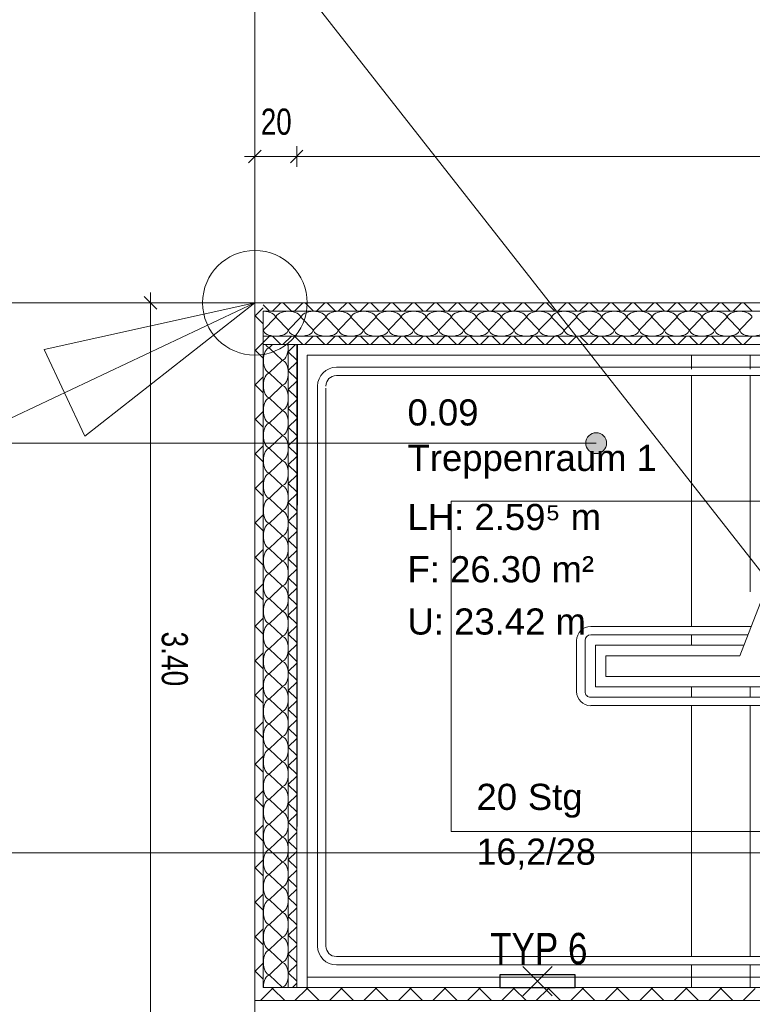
# Model space of a CAD drawing. Extents: x 1101 to 1942, y 41 to 882.
# Tile 77 of 113: x 1280 to 1350, y 690 to 785. Entities that reach past the tile are written whole.
import ezdxf
from ezdxf.lldxf.tags import DXFTag

# ---------------------------------------------------------------- set-up
doc = ezdxf.new("R2010")
doc.units = 0
doc.layers.get('0').update_dxf_attribs({"lineweight": 13})
for name, color, linetype, lineweight in [('Axen', 7, 'Continuous', 25), ('Beschriftung', 7, 'Continuous', 25), ('BI_X_Geometrie', 7, 'Continuous', 13), ('Fullfläche', 7, 'Continuous', 25), ('Maßlinien', 7, 'Continuous', 25), ('Räume', 7, 'Continuous', 25), ('Treppen', 7, 'Continuous', 25), ('Wände', 7, 'Continuous', 25)]:
    doc.layers.add(name, color=color, linetype=linetype, lineweight=lineweight)
doc.layers.add('BI_E_Licht', color=7, linetype='Continuous', lineweight=25, true_color=0xff6600)
doc.layers.add('X_Einfuegepunkt-A01FN4SOLQ', color=3, linetype='Continuous', lineweight=25, true_color=0x00ff00)
doc.styles.get("Standard").update_dxf_attribs({"font": 'arial.ttf'})
tags = doc.linetypes.add('ALL_S25', pattern=[0.001, 0, -0.001]).pattern_tags.tags
tags[6:7] = [DXFTag(74, 4), DXFTag(75, 0), DXFTag(340, '0'), DXFTag(46, 1.0), DXFTag(50, 0.0), DXFTag(44, 0.0), DXFTag(45, 0.0)]
tags[4:5] = [DXFTag(74, 4), DXFTag(75, 0), DXFTag(340, '0'), DXFTag(46, 1.0), DXFTag(50, 0.0), DXFTag(44, 0.0), DXFTag(45, 0.0)]
tags = doc.linetypes.add('PUNKT2_S9-A03CP7E21H', pattern=[0.001, 0, -0.001]).pattern_tags.tags
tags[6:7] = [DXFTag(74, 4), DXFTag(75, 0), DXFTag(340, '0'), DXFTag(46, 1.0), DXFTag(50, 0.0), DXFTag(44, 0.0), DXFTag(45, 0.0)]
tags[4:5] = [DXFTag(74, 4), DXFTag(75, 0), DXFTag(340, '0'), DXFTag(46, 1.0), DXFTag(50, 0.0), DXFTag(44, 0.0), DXFTag(45, 0.0)]

# ---------------------------------------------------------------- blocks, each defined once
blk = doc.blocks.new('Referenz-A03CP7E41H', base_point=(1127.794, 89.807))
at = {"layer": 'Axen', "color": 0, "linetype": 'ALL_S25', "lineweight": -2, "ltscale": 0.13}
for p, q in [((1302.298, 90.134), (1302.298, 825.647)), ((1661.911, 757.448), (1222.401, 757.448))]:
    blk.add_line(p, q, dxfattribs=at)
at = {"layer": 'Beschriftung', "color": 0, "lineweight": -2}
blk.add_line((1367.298, 710.602), (1281.304, 820.164), dxfattribs=at)
at = {"layer": 'Fullfläche', "color": 0, "lineweight": -2}
for p, q in [((1304.784, 757.447), (1303.985, 756.647)), ((1305.001, 757.447), (1305.8, 756.647)), ((1306.884, 757.447), (1306.085, 756.647)), ((1307.101, 757.447), (1307.9, 756.647)), ((1308.984, 757.447), (1308.185, 756.647)), ((1309.201, 757.447), (1310, 756.647)), ((1311.084, 757.447), (1310.285, 756.647)), ((1311.301, 757.447), (1312.1, 756.647)), ((1313.184, 757.447), (1312.385, 756.647)), ((1313.401, 757.447), (1314.2, 756.647)), ((1315.284, 757.447), (1314.485, 756.647)), ((1315.501, 757.447), (1316.3, 756.647)), ((1317.384, 757.447), (1316.585, 756.647)), ((1317.601, 757.447), (1318.4, 756.647)), ((1319.484, 757.447), (1318.685, 756.647)), ((1319.701, 757.447), (1320.5, 756.647)), ((1321.584, 757.447), (1320.784, 756.647)), ((1321.801, 757.447), (1322.6, 756.647)), ((1323.684, 757.447), (1322.884, 756.647)), ((1323.901, 757.447), (1324.7, 756.647)), ((1325.784, 757.447), (1324.984, 756.647)), ((1326.001, 757.447), (1326.8, 756.647)), ((1327.884, 757.447), (1327.084, 756.647)), ((1328.101, 757.447), (1328.9, 756.647)), ((1329.984, 757.447), (1329.184, 756.647)), ((1330.201, 757.447), (1331, 756.647)), ((1332.084, 757.447), (1331.284, 756.647)), ((1332.301, 757.447), (1333.1, 756.647)), ((1334.184, 757.447), (1333.384, 756.647)), ((1334.401, 757.447), (1335.2, 756.647)), ((1336.284, 757.447), (1335.484, 756.647)), ((1336.501, 757.447), (1337.3, 756.647)), ((1338.384, 757.447), (1337.584, 756.647)), ((1338.601, 757.447), (1339.4, 756.647)), ((1340.484, 757.447), (1339.684, 756.647)), ((1340.701, 757.447), (1341.5, 756.647)), ((1342.583, 757.447), (1341.784, 756.647)), ((1342.801, 757.447), (1343.6, 756.647)), ((1344.683, 757.447), (1343.884, 756.647)), ((1344.901, 757.447), (1345.7, 756.647)), ((1346.783, 757.447), (1345.984, 756.647)), ((1347.001, 757.447), (1347.8, 756.647)), ((1348.883, 757.447), (1348.084, 756.647)), ((1349.101, 757.447), (1349.9, 756.647)), ((1302.298, 756.161), (1303.098, 756.96)), ((1303.098, 757.25), (1303.7, 756.647)), ((1302.298, 756.246), (1303.099, 755.447)), ((1303.122, 754.847), (1304.274, 756.047)), ((1304.322, 756.047), (1305.474, 754.847)), ((1305.522, 754.847), (1306.674, 756.047)), ((1306.722, 756.047), (1307.874, 754.847)), ((1307.922, 754.847), (1309.074, 756.047)), ((1309.122, 756.047), (1310.274, 754.847)), ((1310.322, 754.847), (1311.474, 756.047)), ((1311.522, 756.047), (1312.674, 754.847)), ((1312.722, 754.847), (1313.874, 756.047)), ((1313.922, 756.047), (1315.074, 754.847)), ((1315.122, 754.847), (1316.274, 756.047)), ((1316.322, 756.047), (1317.474, 754.847)), ((1317.522, 754.847), (1318.674, 756.047)), ((1318.722, 756.047), (1319.874, 754.847)), ((1319.922, 754.847), (1321.074, 756.047)), ((1321.122, 756.047), (1322.274, 754.847)), ((1322.322, 754.847), (1323.474, 756.047)), ((1323.522, 756.047), (1324.674, 754.847)), ((1324.722, 754.847), (1325.874, 756.047)), ((1325.922, 756.047), (1327.074, 754.847)), ((1327.122, 754.847), (1328.274, 756.047)), ((1328.322, 756.047), (1329.474, 754.847)), ((1329.522, 754.847), (1330.674, 756.047)), ((1330.722, 756.047), (1331.874, 754.847)), ((1331.922, 754.847), (1333.074, 756.047)), ((1333.122, 756.047), (1334.274, 754.847)), ((1334.322, 754.847), (1335.474, 756.047)), ((1335.522, 756.047), (1336.674, 754.847)), ((1336.722, 754.847), (1337.874, 756.047)), ((1337.922, 756.047), (1339.074, 754.847)), ((1339.122, 754.847), (1340.274, 756.047)), ((1340.322, 756.047), (1341.474, 754.847)), ((1341.522, 754.847), (1342.674, 756.047)), ((1342.722, 756.047), (1343.874, 754.847)), ((1343.922, 754.847), (1345.074, 756.047)), ((1345.122, 756.047), (1346.274, 754.847)), ((1346.322, 754.847), (1347.474, 756.047)), ((1347.522, 756.047), (1348.674, 754.847)), ((1348.722, 754.847), (1349.874, 756.047)), ((1302.299, 752.862), (1303.099, 753.661)), ((1303.098, 753.657), (1303.691, 754.25)), ((1304.797, 753.448), (1303.994, 754.25)), ((1304.988, 753.448), (1305.79, 754.25)), ((1306.897, 753.448), (1306.094, 754.25)), ((1307.088, 753.448), (1307.89, 754.25)), ((1308.997, 753.448), (1308.195, 754.25)), ((1309.188, 753.448), (1309.99, 754.25)), ((1311.097, 753.448), (1310.295, 754.25)), ((1311.288, 753.448), (1312.09, 754.25)), ((1313.196, 753.448), (1312.395, 754.25)), ((1313.388, 753.448), (1314.19, 754.25)), ((1315.297, 753.448), (1314.495, 754.25)), ((1315.488, 753.448), (1316.29, 754.25)), ((1317.397, 753.448), (1316.595, 754.25)), ((1317.588, 753.448), (1318.39, 754.25)), ((1319.497, 753.448), (1318.695, 754.25)), ((1319.688, 753.448), (1320.49, 754.25)), ((1321.597, 753.448), (1320.795, 754.25)), ((1321.788, 753.448), (1322.59, 754.25)), ((1323.697, 753.448), (1322.895, 754.25)), ((1323.888, 753.448), (1324.69, 754.25)), ((1325.797, 753.448), (1324.995, 754.25)), ((1325.988, 753.448), (1326.79, 754.25)), ((1327.897, 753.448), (1327.095, 754.25)), ((1328.088, 753.448), (1328.89, 754.25)), ((1329.997, 753.448), (1329.195, 754.25)), ((1330.188, 753.448), (1330.99, 754.25)), ((1332.097, 753.448), (1331.295, 754.25)), ((1332.288, 753.448), (1333.089, 754.25)), ((1334.197, 753.448), (1333.395, 754.25)), ((1334.388, 753.448), (1335.189, 754.25)), ((1336.297, 753.448), (1335.495, 754.25)), ((1336.488, 753.448), (1337.289, 754.25)), ((1338.397, 753.448), (1337.595, 754.25)), ((1338.588, 753.448), (1339.389, 754.25)), ((1340.497, 753.448), (1339.695, 754.25)), ((1340.688, 753.448), (1341.489, 754.25)), ((1342.597, 753.448), (1341.796, 754.25)), ((1342.788, 753.448), (1343.589, 754.25)), ((1344.697, 753.448), (1343.896, 754.25)), ((1344.888, 753.448), (1345.689, 754.249)), ((1346.797, 753.448), (1345.996, 754.249)), ((1346.988, 753.448), (1347.789, 754.249)), ((1348.897, 753.448), (1348.096, 754.249)), ((1349.088, 753.448), (1349.889, 754.249)), ((1302.299, 752.945), (1303.099, 752.146)), ((1303.698, 753.171), (1303.986, 753.447)), ((1304.898, 751.971), (1303.698, 753.123)), ((1305.498, 752.76), (1306.186, 753.448)), ((1305.498, 752.747), (1306.298, 751.948)), ((1303.698, 750.771), (1304.898, 751.923)), ((1305.498, 750.96), (1306.298, 751.759)), ((1305.498, 750.947), (1306.298, 750.148)), ((1302.299, 749.562), (1303.099, 750.361)), ((1304.898, 749.571), (1303.698, 750.723)), ((1305.498, 749.16), (1306.298, 749.959)), ((1302.299, 749.645), (1303.099, 748.846)), ((1303.698, 748.371), (1304.898, 749.523)), ((1305.498, 749.147), (1306.298, 748.348)), ((1304.898, 747.171), (1303.698, 748.323)), ((1305.498, 747.36), (1306.298, 748.159)), ((1302.3, 746.262), (1303.1, 747.061)), ((1303.698, 745.971), (1304.898, 747.123)), ((1305.498, 747.347), (1306.298, 746.548)), ((1302.3, 746.345), (1303.1, 745.546)), ((1305.498, 745.56), (1306.298, 746.36)), ((1304.898, 744.771), (1303.698, 745.924)), ((1305.498, 745.547), (1306.298, 744.748)), ((1303.698, 743.571), (1304.898, 744.723)), ((1305.498, 743.76), (1306.298, 744.559)), ((1302.3, 742.963), (1303.1, 743.762)), ((1304.898, 742.372), (1303.698, 743.523)), ((1305.498, 743.747), (1306.298, 742.948)), ((1302.3, 743.044), (1303.1, 742.245)), ((1303.698, 741.172), (1304.898, 742.323)), ((1305.498, 741.96), (1306.298, 742.759)), ((1305.498, 741.947), (1306.298, 741.148)), ((1302.3, 739.663), (1303.1, 740.462)), ((1304.898, 739.971), (1303.698, 741.123)), ((1305.498, 740.16), (1306.298, 740.959)), ((1302.3, 739.744), (1303.1, 738.945)), ((1303.698, 738.771), (1304.898, 739.924)), ((1305.498, 740.147), (1306.298, 739.348)), ((1304.898, 737.571), (1303.698, 738.724)), ((1305.498, 738.36), (1306.298, 739.159)), ((1305.498, 738.347), (1306.298, 737.548)), ((1302.301, 736.363), (1303.101, 737.163)), ((1303.698, 736.372), (1304.898, 737.524)), ((1305.498, 736.56), (1306.298, 737.359)), ((1302.301, 736.444), (1303.101, 735.644)), ((1304.898, 735.172), (1303.698, 736.323)), ((1305.498, 736.547), (1306.298, 735.748)), ((1303.698, 733.972), (1304.898, 735.123)), ((1305.498, 734.76), (1306.298, 735.559)), ((1305.498, 734.747), (1306.298, 733.948)), ((1302.301, 733.064), (1303.101, 733.863)), ((1304.898, 732.771), (1303.698, 733.924)), ((1302.301, 733.143), (1303.101, 732.344)), ((1305.498, 732.96), (1306.298, 733.759)), ((1305.498, 732.947), (1306.298, 732.148)), ((1303.698, 731.571), (1304.898, 732.724)), ((1305.498, 731.16), (1306.298, 731.959)), ((1304.898, 730.372), (1303.698, 731.524)), ((1305.498, 731.147), (1306.298, 730.348)), ((1302.302, 729.764), (1303.102, 730.563)), ((1303.698, 729.172), (1304.898, 730.324)), ((1305.498, 729.36), (1306.298, 730.159)), ((1302.302, 729.843), (1303.102, 729.044)), ((1304.898, 727.972), (1303.698, 729.123)), ((1305.498, 729.347), (1306.298, 728.548)), ((1305.498, 727.56), (1306.298, 728.359)), ((1302.302, 726.465), (1303.102, 727.264)), ((1303.698, 726.772), (1304.898, 727.924)), ((1305.498, 727.547), (1306.298, 726.748)), ((1302.302, 726.543), (1303.102, 725.743)), ((1304.898, 725.572), (1303.698, 726.724)), ((1305.498, 725.76), (1306.298, 726.559)), ((1303.698, 724.372), (1304.898, 725.524)), ((1305.498, 725.747), (1306.298, 724.948)), ((1305.498, 723.96), (1306.298, 724.759)), ((1302.302, 723.165), (1303.102, 723.964)), ((1304.898, 723.172), (1303.698, 724.324)), ((1305.498, 723.947), (1306.298, 723.148)), ((1302.302, 723.242), (1303.102, 722.443)), ((1303.698, 721.972), (1304.898, 723.124)), ((1305.498, 722.16), (1306.298, 722.959)), ((1304.898, 720.772), (1303.698, 721.924)), ((1305.498, 722.147), (1306.298, 721.348)), ((1302.303, 719.865), (1303.103, 720.664)), ((1303.698, 719.572), (1304.898, 720.724)), ((1305.498, 720.36), (1306.298, 721.159)), ((1302.303, 719.942), (1303.103, 719.143)), ((1305.498, 720.347), (1306.298, 719.548)), ((1304.898, 718.372), (1303.698, 719.524)), ((1305.498, 718.56), (1306.298, 719.359)), ((1303.698, 717.172), (1304.898, 718.324)), ((1305.498, 718.547), (1306.298, 717.748)), ((1302.303, 716.566), (1303.103, 717.365)), ((1304.898, 715.972), (1303.698, 717.124)), ((1305.498, 716.76), (1306.298, 717.559)), ((1302.303, 716.642), (1303.103, 715.842)), ((1303.698, 714.772), (1304.898, 715.924)), ((1305.498, 716.747), (1306.298, 715.948)), ((1305.498, 714.96), (1306.298, 715.759)), ((1305.498, 714.947), (1306.298, 714.148)), ((1302.304, 713.266), (1303.103, 714.065)), ((1304.898, 713.572), (1303.698, 714.724)), ((1302.304, 713.341), (1303.104, 712.542)), ((1303.698, 712.372), (1304.898, 713.524)), ((1305.498, 713.16), (1306.298, 713.959)), ((1305.498, 713.147), (1306.298, 712.348)), ((1304.898, 711.172), (1303.698, 712.324)), ((1305.498, 711.36), (1306.298, 712.159)), ((1305.498, 711.347), (1306.298, 710.548)), ((1302.304, 709.966), (1303.104, 710.765)), ((1303.698, 709.972), (1304.898, 711.124)), ((1305.498, 709.56), (1306.298, 710.359)), ((1302.304, 710.041), (1303.104, 709.242)), ((1304.898, 708.772), (1303.698, 709.924)), ((1305.498, 709.547), (1306.298, 708.748)), ((1303.698, 707.572), (1304.898, 708.724)), ((1305.498, 707.76), (1306.298, 708.559)), ((1302.304, 706.667), (1303.104, 707.466)), ((1304.898, 706.372), (1303.698, 707.524)), ((1305.498, 707.747), (1306.298, 706.948)), ((1302.304, 706.741), (1303.104, 705.941)), ((1305.498, 705.96), (1306.298, 706.759)), ((1303.698, 705.172), (1304.898, 706.324)), ((1305.498, 705.947), (1306.298, 705.148)), ((1304.898, 703.972), (1303.698, 705.124)), ((1305.498, 704.16), (1306.298, 704.959)), ((1302.305, 703.367), (1303.105, 704.166)), ((1303.698, 702.772), (1304.898, 703.924)), ((1305.498, 704.147), (1306.298, 703.348)), ((1302.305, 703.44), (1303.105, 702.641)), ((1304.898, 701.572), (1303.698, 702.724)), ((1305.498, 702.36), (1306.298, 703.159)), ((1305.498, 702.348), (1306.298, 701.548)), ((1302.305, 700.068), (1303.105, 700.867)), ((1303.698, 700.372), (1304.898, 701.524)), ((1305.498, 700.56), (1306.298, 701.359)), ((1302.305, 700.14), (1303.105, 699.341)), ((1304.898, 699.172), (1303.698, 700.324)), ((1305.498, 700.548), (1306.298, 699.748)), ((1303.698, 697.972), (1304.898, 699.124)), ((1305.498, 698.76), (1306.298, 699.559)), ((1305.498, 698.748), (1306.298, 697.948)), ((1302.306, 696.768), (1303.105, 697.567)), ((1304.898, 696.772), (1303.698, 697.924)), ((1305.498, 696.96), (1306.298, 697.759)), ((1302.306, 696.839), (1303.106, 696.04)), ((1303.698, 695.572), (1304.898, 696.724)), ((1305.498, 696.948), (1306.298, 696.148)), ((1304.898, 694.372), (1303.698, 695.524)), ((1305.498, 695.16), (1306.298, 695.959)), ((1302.306, 693.468), (1303.106, 694.267)), ((1303.698, 693.172), (1304.898, 694.324)), ((1305.498, 695.148), (1306.298, 694.348)), ((1302.306, 693.539), (1303.106, 692.74)), ((1305.498, 693.36), (1306.298, 694.159)), ((1305.498, 693.348), (1306.298, 692.548)), ((1304.898, 691.972), (1303.698, 693.124)), ((1305.887, 691.948), (1306.298, 692.359)), ((1303.99, 691.854), (1302.834, 690.697)), ((1303.9, 691.947), (1303.99, 691.857)), ((1304.086, 691.947), (1303.996, 691.857)), ((1303.996, 691.854), (1305.151, 690.698)), ((1307.29, 691.854), (1306.135, 690.698)), ((1307.2, 691.947), (1307.29, 691.857)), ((1307.386, 691.947), (1307.296, 691.857)), ((1307.296, 691.854), (1308.451, 690.698)), ((1310.59, 691.854), (1309.435, 690.698)), ((1310.5, 691.947), (1310.59, 691.857)), ((1310.686, 691.947), (1310.596, 691.857)), ((1310.596, 691.854), (1311.751, 690.698)), ((1313.89, 691.854), (1312.735, 690.699)), ((1313.8, 691.947), (1313.89, 691.857)), ((1313.986, 691.947), (1313.896, 691.857)), ((1313.896, 691.854), (1315.05, 690.699)), ((1317.19, 691.854), (1316.036, 690.699)), ((1317.1, 691.947), (1317.19, 691.857)), ((1317.286, 691.947), (1317.196, 691.857)), ((1317.196, 691.854), (1318.35, 690.699)), ((1320.49, 691.854), (1319.336, 690.699)), ((1320.4, 691.947), (1320.49, 691.857)), ((1320.586, 691.947), (1320.496, 691.857)), ((1320.496, 691.854), (1321.65, 690.7)), ((1323.79, 691.854), (1322.636, 690.7)), ((1323.7, 691.947), (1323.79, 691.857)), ((1323.886, 691.947), (1323.796, 691.857)), ((1323.796, 691.854), (1324.949, 690.7)), ((1327.09, 691.854), (1325.937, 690.7)), ((1327, 691.947), (1327.09, 691.857)), ((1327.186, 691.947), (1327.096, 691.857)), ((1327.096, 691.854), (1328.249, 690.7)), ((1330.39, 691.854), (1329.237, 690.7)), ((1330.3, 691.947), (1330.39, 691.857)), ((1330.486, 691.947), (1330.396, 691.857)), ((1330.396, 691.854), (1331.548, 690.701)), ((1333.69, 691.854), (1332.537, 690.701)), ((1333.6, 691.947), (1333.69, 691.857)), ((1333.786, 691.947), (1333.696, 691.857)), ((1333.696, 691.854), (1334.848, 690.701)), ((1336.99, 691.854), (1335.838, 690.701)), ((1336.9, 691.947), (1336.99, 691.857)), ((1337.086, 691.947), (1336.996, 691.857)), ((1336.996, 691.854), (1338.148, 690.702)), ((1340.29, 691.854), (1339.138, 690.702)), ((1340.2, 691.947), (1340.29, 691.857)), ((1340.386, 691.947), (1340.296, 691.857)), ((1340.296, 691.854), (1341.447, 690.702)), ((1343.59, 691.854), (1342.439, 690.702)), ((1343.5, 691.947), (1343.59, 691.858)), ((1343.686, 691.947), (1343.596, 691.858)), ((1343.596, 691.854), (1344.747, 690.702)), ((1346.89, 691.854), (1345.739, 690.702)), ((1346.8, 691.947), (1346.89, 691.858)), ((1346.986, 691.947), (1346.896, 691.858)), ((1346.896, 691.854), (1348.047, 690.703)), ((1350.19, 691.854), (1349.039, 690.703)), ((1302.836, 690.697), (1303.106, 690.968))]:
    blk.add_line(p, q, dxfattribs=at)
for centre, major_axis, start_param, end_param in [((1303.098, 756.047), (1.176, 0), 0, 1.570795), ((1305.498, 756.047), (1.176, 0), 1.570796, 3.141593), ((1305.498, 756.047), (1.176, 0), 0, 1.570796), ((1307.898, 756.047), (1.176, 0), 1.570796, 3.141593), ((1307.898, 756.047), (1.176, 0), 0, 1.570796), ((1310.298, 756.047), (1.176, 0), 1.570796, 3.141593), ((1310.298, 756.047), (1.176, 0), 0, 1.570796), ((1312.698, 756.047), (1.176, 0), 1.570796, 3.141593), ((1312.698, 756.047), (1.176, 0), 0, 1.570796), ((1315.098, 756.047), (1.176, 0), 1.570796, 3.141593), ((1315.098, 756.047), (1.176, 0), 0, 1.570796), ((1317.498, 756.047), (1.176, 0), 1.570796, 3.141593), ((1317.498, 756.047), (1.176, 0), 0, 1.570796), ((1319.898, 756.047), (1.176, 0), 1.570796, 3.141593), ((1319.898, 756.047), (1.176, 0), 0, 1.570796), ((1322.298, 756.047), (1.176, 0), 1.570796, 3.141593), ((1322.298, 756.047), (1.176, 0), 0, 1.570796), ((1324.698, 756.047), (1.176, 0), 1.570796, 3.141593), ((1324.698, 756.047), (1.176, 0), 0, 1.570796), ((1327.098, 756.047), (1.176, 0), 1.570796, 3.141593), ((1327.098, 756.047), (1.176, 0), 0, 1.570796), ((1329.498, 756.047), (1.176, 0), 1.570796, 3.141593), ((1329.498, 756.047), (1.176, 0), 0, 1.570796), ((1331.898, 756.047), (1.176, 0), 1.570796, 3.141593), ((1331.898, 756.047), (1.176, 0), 0, 1.570796), ((1334.298, 756.047), (1.176, 0), 1.570796, 3.141593), ((1334.298, 756.047), (1.176, 0), 0, 1.570796), ((1336.698, 756.047), (1.176, 0), 1.570796, 3.141593), ((1336.698, 756.047), (1.176, 0), 0, 1.570796), ((1339.098, 756.047), (1.176, 0), 1.570796, 3.141593), ((1339.098, 756.047), (1.176, 0), 0, 1.570796), ((1341.498, 756.047), (1.176, 0), 1.570796, 3.141593), ((1341.498, 756.047), (1.176, 0), 0, 1.570796), ((1343.898, 756.047), (1.176, 0), 1.570796, 3.141593), ((1343.898, 756.047), (1.176, 0), 0, 1.570796), ((1346.298, 756.047), (1.176, 0), 1.570796, 3.141593), ((1346.298, 756.047), (1.176, 0), 0, 1.570796), ((1348.698, 756.047), (1.176, 0), 1.570796, 3.141593), ((1348.698, 756.047), (1.176, 0), 0, 1.570796), ((1304.298, 754.847), (1.176, 0), 3.141593, 6.283185), ((1306.698, 754.847), (1.176, 0), 3.141593, 6.283185), ((1309.098, 754.847), (1.176, 0), 3.141593, 6.283185), ((1311.498, 754.847), (1.176, 0), 3.141593, 6.283185), ((1313.898, 754.847), (1.176, 0), 3.141593, 6.283185), ((1316.298, 754.847), (1.176, 0), 3.141593, 6.283185), ((1318.698, 754.847), (1.176, 0), 3.141593, 6.283185), ((1321.098, 754.847), (1.176, 0), 3.141593, 6.283185), ((1323.498, 754.847), (1.176, 0), 3.141593, 6.283185), ((1325.898, 754.847), (1.176, 0), 3.141593, 6.283185), ((1328.298, 754.847), (1.176, 0), 3.141593, 6.283185), ((1330.698, 754.847), (1.176, 0), 3.141593, 6.283185), ((1333.098, 754.847), (1.176, 0), 3.141593, 6.283185), ((1335.498, 754.847), (1.176, 0), 3.141593, 6.283185), ((1337.898, 754.847), (1.176, 0), 3.141593, 6.283185), ((1340.298, 754.847), (1.176, 0), 3.141593, 6.283185), ((1342.698, 754.847), (1.176, 0), 3.141593, 6.283185), ((1345.098, 754.847), (1.176, 0), 3.141593, 6.283185), ((1347.498, 754.847), (1.176, 0), 3.141593, 6.283185), ((1349.898, 754.847), (1.176, 0), 3.141593, 6.283185), ((1303.698, 751.947), (0, 1.176), 0, 1.570796), ((1303.698, 754.347), (0, 1.176), 2.442265, 3.141593), ((1304.898, 753.147), (0, 1.176), 3.141593, 4.970331), ((1303.698, 751.947), (0, 1.176), 1.570796, 3.141593), ((1304.898, 750.747), (0, 1.176), 3.141593, 6.283185), ((1303.698, 749.547), (0, 1.176), 0, 1.570796), ((1303.698, 749.547), (0, 1.176), 1.570796, 3.141593), ((1304.898, 748.347), (0, 1.176), 3.141593, 6.283185), ((1303.698, 747.148), (0, 1.176), 0, 1.570796), ((1303.698, 747.148), (0, 1.176), 1.570796, 3.141593), ((1304.898, 745.947), (0, 1.176), 3.141593, 6.283185), ((1303.698, 744.747), (0, 1.176), 0, 1.570796), ((1303.698, 744.747), (0, 1.176), 1.570796, 3.141593), ((1304.898, 743.547), (0, 1.176), 3.141593, 6.283185), ((1303.698, 742.347), (0, 1.176), 0, 1.570796), ((1303.698, 742.347), (0, 1.176), 1.570796, 3.141593), ((1304.898, 741.148), (0, 1.176), 3.141593, 6.283185), ((1303.698, 739.948), (0, 1.176), 0, 1.570796), ((1303.698, 739.948), (0, 1.176), 1.570796, 3.141593), ((1304.898, 738.747), (0, 1.176), 3.141593, 6.283185), ((1303.698, 737.547), (0, 1.176), 0, 1.570796), ((1303.698, 737.547), (0, 1.176), 1.570796, 3.141593), ((1304.898, 736.347), (0, 1.176), 3.141593, 6.283185), ((1303.698, 735.148), (0, 1.176), 0, 1.570796), ((1303.698, 735.148), (0, 1.176), 1.570796, 3.141593), ((1304.898, 733.948), (0, 1.176), 3.141593, 6.283185), ((1303.698, 732.748), (0, 1.176), 0, 1.570796), ((1303.698, 732.748), (0, 1.176), 1.570796, 3.141593), ((1304.898, 731.548), (0, 1.176), 3.141593, 6.283185), ((1303.698, 730.347), (0, 1.176), 0, 1.570796), ((1303.698, 730.347), (0, 1.176), 1.570796, 3.141593), ((1304.898, 729.148), (0, 1.176), 3.141593, 6.283185), ((1303.698, 727.948), (0, 1.176), 0, 1.570796), ((1303.698, 727.948), (0, 1.176), 1.570796, 3.141593), ((1304.898, 726.748), (0, 1.176), 3.141593, 6.283185), ((1303.698, 725.548), (0, 1.176), 0, 1.570796), ((1303.698, 725.548), (0, 1.176), 1.570796, 3.141593), ((1304.898, 724.348), (0, 1.176), 3.141593, 6.283185), ((1303.698, 723.148), (0, 1.176), 0, 1.570796), ((1303.698, 723.148), (0, 1.176), 1.570796, 3.141593), ((1304.898, 721.948), (0, 1.176), 3.141593, 6.283185), ((1303.698, 720.748), (0, 1.176), 0, 1.570796), ((1303.698, 720.748), (0, 1.176), 1.570796, 3.141593), ((1304.898, 719.548), (0, 1.176), 3.141593, 6.283185), ((1303.698, 718.348), (0, 1.176), 0, 1.570796), ((1303.698, 718.348), (0, 1.176), 1.570796, 3.141593), ((1304.898, 717.148), (0, 1.176), 3.141593, 6.283185), ((1303.698, 715.948), (0, 1.176), 0, 1.570796), ((1303.698, 715.948), (0, 1.176), 1.570796, 3.141593), ((1304.898, 714.748), (0, 1.176), 3.141593, 6.283185), ((1303.698, 713.548), (0, 1.176), 0, 1.570796), ((1303.698, 713.548), (0, 1.176), 1.570796, 3.141593), ((1304.898, 712.348), (0, 1.176), 3.141593, 6.283185), ((1303.698, 711.148), (0, 1.176), 0, 1.570796), ((1303.698, 711.148), (0, 1.176), 1.570796, 3.141593), ((1304.898, 709.948), (0, 1.176), 3.141593, 6.283185), ((1303.698, 708.748), (0, 1.176), 0, 1.570796), ((1303.698, 708.748), (0, 1.176), 1.570796, 3.141593), ((1304.898, 707.548), (0, 1.176), 3.141593, 6.283185), ((1303.698, 706.348), (0, 1.176), 0, 1.570796), ((1303.698, 706.348), (0, 1.176), 1.570796, 3.141593), ((1304.898, 705.148), (0, 1.176), 3.141593, 6.283185), ((1303.698, 703.948), (0, 1.176), 0, 1.570796), ((1303.698, 703.948), (0, 1.176), 1.570796, 3.141593), ((1304.898, 702.748), (0, 1.176), 3.141593, 6.283185), ((1303.698, 701.548), (0, 1.176), 0, 1.570796), ((1303.698, 701.548), (0, 1.176), 1.570796, 3.141593), ((1304.898, 700.348), (0, 1.176), 3.141593, 6.283185), ((1303.698, 699.148), (0, 1.176), 0, 1.570796), ((1303.698, 699.148), (0, 1.176), 1.570796, 3.141593), ((1304.898, 697.948), (0, 1.176), 3.141593, 6.283185), ((1303.698, 696.748), (0, 1.176), 0, 1.570796), ((1303.698, 696.748), (0, 1.176), 1.570796, 3.141593), ((1304.898, 695.548), (0, 1.176), 3.141593, 6.283185), ((1303.698, 694.348), (0, 1.176), 0, 1.570796), ((1303.698, 694.348), (0, 1.176), 1.570796, 3.141593), ((1304.898, 693.148), (0, 1.176), 3.141593, 6.283185), ((1303.698, 691.948), (0, 1.176), 0, 1.570796)]:
    blk.add_ellipse(centre, major_axis=major_axis, ratio=0.5, start_param=start_param, end_param=end_param, dxfattribs=at)
at = {"layer": 'Maßlinien', "color": 0, "lineweight": -2}
for p, q in [((1302.298, 771.448), (1302.298, 772.448)), ((1306.298, 771.448), (1306.298, 772.448)), ((1301.698, 770.848), (1302.898, 772.048)), ((1305.698, 770.848), (1306.898, 772.048)), ((1302.298, 771.448), (1301.298, 771.448)), ((1302.298, 771.448), (1302.298, 770.448)), ((1302.298, 771.448), (1306.298, 771.448)), ((1306.298, 771.448), (1306.298, 770.448)), ((1306.298, 771.448), (1344.033, 771.448)), ((1344.033, 771.448), (1426.998, 771.448)), ((1292.298, 757.448), (1292.298, 758.448)), ((1292.298, 757.448), (1291.298, 757.448)), ((1292.898, 756.848), (1291.698, 758.048)), ((1292.298, 757.448), (1293.298, 757.448)), ((1292.298, 689.448), (1292.298, 757.448))]:
    blk.add_line(p, q, dxfattribs=at)
at = {"layer": 'Treppen', "color": 0, "linetype": 'PUNKT2_S9-A03CP7E21H', "lineweight": -2, "ltscale": 0.13}
for p, q in [((1306.298, 691.948), (1306.387, 753.448)), ((1306.298, 691.948), (1306.298, 753.448)), ((1360.289, 753.448), (1306.387, 753.448)), ((1359.898, 752.448), (1307.298, 752.448)), ((1307.298, 691.948), (1307.298, 752.448)), ((1344.098, 751.087), (1344.098, 752.448)), ((1349.698, 751.087), (1349.698, 752.448)), ((1359.507, 751.288), (1310.098, 751.288)), ((1359.194, 750.488), (1310.098, 750.488)), ((1344.098, 726.488), (1344.098, 750.488)), ((1349.698, 729.809), (1349.698, 750.488)), ((1308.298, 695.908), (1308.298, 749.488)), ((1309.098, 695.908), (1309.098, 749.288)), ((1349.803, 726.488), (1334.45, 726.488)), ((1349.49, 725.688), (1334.45, 725.688)), ((1344.098, 724.688), (1344.098, 725.688)), ((1333.098, 720.259), (1333.098, 725.136)), ((1333.898, 720.259), (1333.898, 725.136)), ((1349.098, 724.688), (1334.898, 724.688)), ((1334.898, 720.708), (1334.898, 724.688)), ((1348.707, 723.688), (1335.898, 723.688)), ((1335.898, 721.708), (1335.898, 723.688)), ((1410.898, 721.708), (1335.898, 721.708)), ((1411.898, 720.708), (1334.898, 720.708)), ((1344.098, 719.708), (1344.098, 720.708)), ((1349.698, 719.708), (1349.698, 720.708)), ((1410.246, 719.708), (1334.45, 719.708)), ((1410.346, 718.908), (1334.45, 718.908)), ((1344.098, 694.908), (1344.098, 718.908)), ((1349.698, 694.908), (1349.698, 718.908)), ((1410.346, 694.908), (1310.098, 694.908)), ((1410.246, 694.108), (1310.098, 694.108)), ((1344.098, 691.948), (1344.098, 694.108)), ((1349.698, 691.948), (1349.698, 694.108)), ((1411.698, 692.948), (1307.298, 692.948)), ((1411.698, 691.948), (1306.298, 691.948))]:
    blk.add_line(p, q, dxfattribs=at)
at = {"layer": 'Treppen', "color": 0, "lineweight": -2}
for p, q in [((1360.289, 753.448), (1348.707, 723.688)), ((1394.498, 738.497), (1321.098, 738.465)), ((1321.098, 738.465), (1321.098, 706.865)), ((1321.098, 706.865), (1394.498, 706.865))]:
    blk.add_line(p, q, dxfattribs=at)
at = {"layer": 'Treppen', "color": 0, "linetype": 'PUNKT2_S9-A03CP7E21H', "lineweight": -2, "ltscale": 0.13}
for centre, major_axis, end_param in [((1310.098, 749.488), (0, 1.8), 1.570796), ((1310.098, 749.488), (0, 1), 1.570796), ((1334.45, 725.136), (0, 1.352), 1.570796), ((1334.45, 725.136), (0, 0.552), 1.570796), ((1334.45, 720.259), (-1.352, 0), 1.570796), ((1334.45, 720.259), (-0.552, 0), 1.570797), ((1310.098, 695.908), (-1.8, 0), 1.570796), ((1310.098, 695.908), (-1, 0), 1.570796)]:
    blk.add_ellipse(centre, major_axis=major_axis, ratio=1, start_param=0, end_param=end_param, dxfattribs=at)
at = {"layer": 'Wände', "color": 0, "lineweight": -2}
for p, q in [((1426.998, 757.448), (1302.298, 757.448)), ((1302.298, 757.448), (1302.298, 689.448)), ((1426.998, 756.648), (1303.098, 756.647)), ((1303.098, 756.647), (1303.098, 691.948)), ((1426.998, 754.248), (1303.098, 754.247)), ((1303.098, 753.448), (1426.998, 753.448)), ((1305.498, 753.447), (1305.498, 691.948)), ((1306.298, 691.948), (1306.298, 753.448)), ((1426.998, 691.948), (1303.098, 691.948)), ((1426.998, 690.712), (1302.298, 690.697))]:
    blk.add_line(p, q, dxfattribs=at)
at = {"layer": 'X_Einfuegepunkt-A01FN4SOLQ', "color": 0, "lineweight": -2}
for p, q in [((1302.298, 757.448), (1302.298, 765.212)), ((1302.298, 757.448), (1208.784, 713.293)), ((1302.298, 757.448), (1282.115, 752.974)), ((1302.298, 757.448), (1286.019, 744.705)), ((1302.298, 757.448), (1294.533, 757.448)), ((1302.298, 757.448), (1310.063, 757.448)), ((1302.298, 757.448), (1302.298, 749.683)), ((1282.115, 752.974), (1286.019, 744.705))]:
    blk.add_line(p, q, dxfattribs=at)
blk.add_circle((1302.298, 757.448), 5, dxfattribs=at)
at = {"layer": 'Maßlinien', "color": 0, "lineweight": -2, "char_height": 2.49999, "attachment_point": 1}
for s, insert, rotation in [('{\\W0.76;\\fArial;20}', (1302.868, 776.03), 0.00001), ('{\\W0.77;\\fArial;3.40}', (1295.883, 725.998), 270.00001)]:
    blk.add_mtext(s, dxfattribs=dict(at, insert=insert, rotation=rotation))
at = {"layer": 'Räume', "color": 0, "lineweight": -2, "char_height": 2.49999, "attachment_point": 1, "rotation": 359.99316}
for s, insert in [('{\\fArial;0.09}', (1316.908, 748.21)), ('{\\fArial;Treppenraum 1}', (1316.907, 743.865)), ('{\\fArial;LH: 2.59⁵ m}', (1316.906, 738.21)), ('{\\fArial;F: 26.30 m²}', (1316.906, 733.21)), ('{\\fArial;U: 23.42 m}', (1316.905, 728.21))]:
    blk.add_mtext(s, dxfattribs=dict(at, insert=insert))
at = {"layer": 'Treppen', "color": 0, "lineweight": -2, "char_height": 2.49999, "attachment_point": 1, "rotation": 0.00001}
for s, insert in [('{\\fArial;20}', (1323.508, 711.433)), ('{\\fArial;Stg}', (1328.427, 711.433)), ('{\\W0.98;\\fArial;16,2/28}', (1323.508, 706.193))]:
    blk.add_mtext(s, dxfattribs=dict(at, insert=insert))
blk = doc.blocks.new('RZB Polymero Kreis 19W-A03CP7NE1H', base_point=(1325.755, 691.158))
at = {"color": 0, "lineweight": -2}
for p, q in [((1330.755, 691.158), (1327.955, 693.958)), ((1327.955, 691.158), (1330.755, 693.958)), ((1332.955, 693.168), (1325.755, 693.168)), ((1325.755, 693.168), (1325.755, 691.948)), ((1332.955, 691.948), (1332.955, 693.168)), ((1325.755, 691.948), (1332.955, 691.948))]:
    blk.add_line(p, q, dxfattribs=at)
blk = doc.blocks.new('Kreis-A03CP7QW1H', base_point=(1333.969, 743.021))
at = {"color": 0, "linetype": 'ByBlock', "lineweight": -2, "ltscale": 0.13}
blk.add_circle((1334.969, 744.021), 1, dxfattribs=at)
blk = doc.blocks.new('Schraffur-A03CP7QY1H', base_point=(1333.969, 743.021))
at = {"linetype": 'ByBlock', "lineweight": -2, "ltscale": 0.13}
blk.add_hatch(color=0, dxfattribs=at).paths.add_polyline_path([(1334.969, 745.021), (1335.112, 745.011), (1335.251, 744.98), (1335.385, 744.93), (1335.51, 744.862), (1335.624, 744.777), (1335.725, 744.676), (1335.811, 744.561), (1335.879, 744.436), (1335.929, 744.303), (1335.959, 744.163), (1335.969, 744.021), (1335.959, 743.879), (1335.929, 743.739), (1335.879, 743.605), (1335.811, 743.48), (1335.725, 743.366), (1335.624, 743.265), (1335.51, 743.18), (1335.385, 743.111), (1335.251, 743.061), (1335.112, 743.031), (1334.969, 743.021), (1334.827, 743.031), (1334.688, 743.061), (1334.554, 743.111), (1334.429, 743.18), (1334.314, 743.265), (1334.214, 743.366), (1334.128, 743.48), (1334.06, 743.605), (1334.01, 743.739), (1333.979, 743.879), (1333.969, 744.021), (1333.979, 744.163), (1334.01, 744.303), (1334.06, 744.436), (1334.128, 744.561), (1334.214, 744.676), (1334.314, 744.777), (1334.429, 744.862), (1334.554, 744.93), (1334.688, 744.98), (1334.827, 745.011)])

msp = doc.modelspace()

# ---------------------------------------------------------------- linework, layer by layer
at = {"layer": 'BI_X_Geometrie', "color": 7, "ltscale": 0.13}
for p, q in [((1171.363, 744.021), (1334.969, 744.021)), ((1171.363, 704.824), (1485.186, 704.824))]:
    msp.add_line(p, q, dxfattribs=at)

# ---------------------------------------------------------------- block references
at = {"color": 251, "lineweight": 13, "ltscale": 0.13, "true_color": 0x5f5f5f}
msp.add_blockref('Referenz-A03CP7E41H', (1127.794, 89.807), dxfattribs=at)
at = {"color": 7, "ltscale": 0.13}
msp.add_blockref('Schraffur-A03CP7QY1H', (1333.969, 743.021), dxfattribs=at)
at = {"layer": 'BI_E_Licht', "linetype": 'Continuous', "ltscale": 0.25}
msp.add_blockref('RZB Polymero Kreis 19W-A03CP7NE1H', (1325.755, 691.158), dxfattribs=at)
at = {"layer": 'BI_X_Geometrie', "color": 7, "ltscale": 0.13}
msp.add_blockref('Kreis-A03CP7QW1H', (1333.969, 743.021), dxfattribs=at)

# ---------------------------------------------------------------- texts
at = {"layer": 'BI_E_Licht', "ltscale": 0.25, "insert": (1324.814, 697.168), "char_height": 3, "attachment_point": 1}
msp.add_mtext('{\\W0.8;\\fArial;TYP 6}', dxfattribs=at)

doc.saveas('drawing.dxf')
